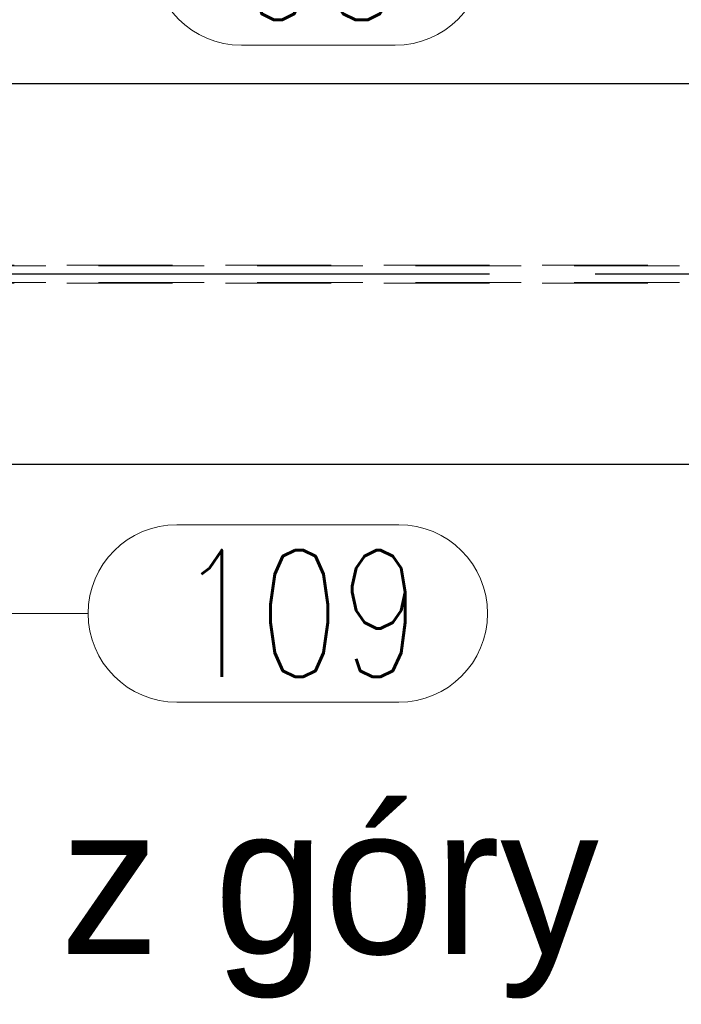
# Model space of a CAD drawing. Header units: millimetres. Extents: x 3526 to 4380, y 11541 to 12002.
# Tile 6 of 127: x 3589 to 3605, y 11587 to 11610. Entities that reach past the tile are written whole.
import ezdxf

# ---------------------------------------------------------------- set-up
doc = ezdxf.new("R2010")
doc.units = ezdxf.units.MM
doc.header["$LTSCALE"] = 10
doc.linetypes.add('HIDDEN', pattern=[0.375, 0.25, -0.125])
doc.linetypes.add('MITTE', pattern=[2, 1.25, -0.25, 0.25, -0.25])
for name, color, linetype, lineweight in [('PS_Hidden', 2, 'HIDDEN', 9), ('PS_Pos', 1, 'Continuous', 15), ('PS_SOLID', 7, 'Continuous', 30)]:
    doc.layers.add(name, color=color, linetype=linetype, lineweight=lineweight)
doc.layers.add('PS_MID', color=5, linetype='MITTE')
doc.layers.add('PS_SHAPE', color=3, linetype='Continuous')
doc.styles.add('simplex', font='simplex.shx', dxfattribs={"width": 0.75})

# ---------------------------------------------------------------- blocks, each defined once
blk = doc.blocks.new('*X412')
at = {"layer": 'PS_Hidden', "color": 2, "linetype": 'HIDDEN'}
for p, q in [((3660.459, 11604.203), (3577.024, 11604.203)), ((3649.959, 11604.188), (3584.426, 11604.188)), ((3660.459, 11603.773), (3577.024, 11603.773)), ((3649.959, 11603.788), (3584.426, 11603.788))]:
    blk.add_line(p, q, dxfattribs=at)
at = {"layer": 'PS_MID', "color": 5, "linetype": 'MITTE'}
blk.add_line((3660.459, 11603.988), (3574.452, 11603.988), dxfattribs=at)
at = {"layer": 'PS_SOLID', "color": 7, "linetype": 'Continuous'}
for p, q in [((3660.459, 11608.488), (3576.952, 11608.488)), ((3660.459, 11599.488), (3576.952, 11599.488))]:
    blk.add_line(p, q, dxfattribs=at)
blk = doc.blocks.new('*X421')
at = {"color": 1}
for p, q in [((3582.426, 11603.988), (3585.962, 11595.96)), ((3593.062, 11598.06), (3598.312, 11598.06)), ((3585.962, 11595.96), (3590.962, 11595.96)), ((3593.062, 11593.86), (3598.312, 11593.86))]:
    blk.add_line(p, q, dxfattribs=at)
for centre, start, end in [((3593.062, 11595.96), 90, 270), ((3598.312, 11595.96), 270, 90)]:
    blk.add_arc(centre, 2.1, start, end, dxfattribs=at)
at = {"color": 2, "style": 'simplex', "width": 0.75}
blk.add_text('109', height=3, dxfattribs=at).set_placement((3593.062, 11594.46))
blk = doc.blocks.new('*X422')
at = {"color": 1}
for p, q in [((3594.587, 11613.605), (3598.229, 11613.605)), ((3584.676, 11603.988), (3587.487, 11611.505)), ((3587.487, 11611.505), (3592.487, 11611.505)), ((3594.587, 11609.405), (3598.229, 11609.405))]:
    blk.add_line(p, q, dxfattribs=at)
for centre, start, end in [((3594.587, 11611.505), 90, 270), ((3598.229, 11611.505), 270, 90)]:
    blk.add_arc(centre, 2.1, start, end, dxfattribs=at)
at = {"color": 2, "style": 'simplex', "width": 0.75}
blk.add_text('95', height=3, dxfattribs=at).set_placement((3594.587, 11610.005))
blk = doc.blocks.new('*X440')
at = {"color": 0}
blk.add_text('Widok z góry', height=3.5, dxfattribs=at).set_placement((3576, 11587.905))

msp = doc.modelspace()

# ---------------------------------------------------------------- block references
msp.add_blockref('*X440', (0, 0))
at = {"layer": 'PS_Pos'}
for name in ['*X422', '*X421']:
    msp.add_blockref(name, (0, 0), dxfattribs=at)
at = {"layer": 'PS_SHAPE'}
msp.add_blockref('*X412', (0, 0), dxfattribs=at)

doc.saveas('drawing.dxf')
